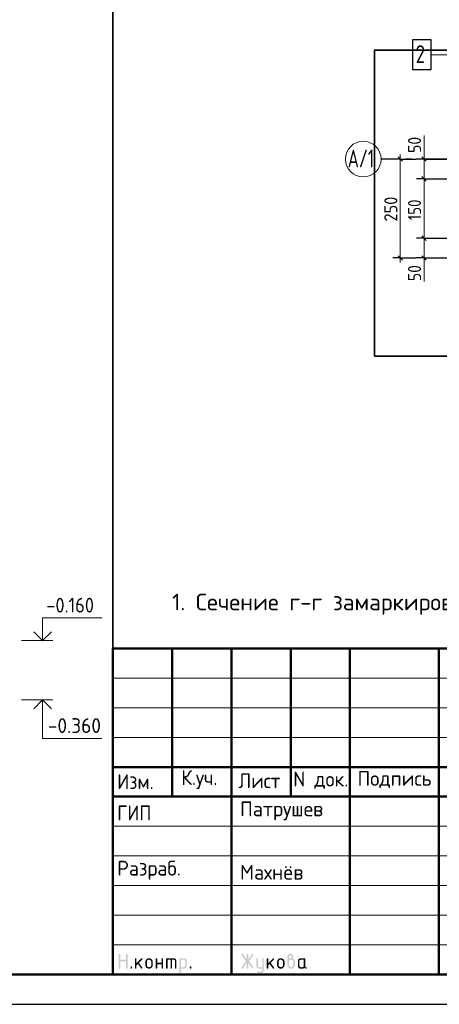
# Model space of a CAD drawing. Header units: millimetres. Extents: x 0 to 42000, y 0 to 29700.
# Tile 13 of 30: x 21429 to 28507, y 0 to 16597. Entities that reach past the tile are written whole.
import ezdxf

# ---------------------------------------------------------------- set-up
doc = ezdxf.new("R2010")
doc.units = ezdxf.units.MM
doc.linetypes.add('______5', pattern=[1100, 800, -100, 100, -100])
for name, color, linetype, lineweight in [('S2 ДОП Продольная арматура', 52, 'Continuous', 25), ('Standard', 7, 'Continuous', 25), ('Оси', 7, '______5', 13), ('Позиционная метка линия выноска', 7, 'Continuous', 13), ('Размерная выноска', 7, 'Continuous', 13)]:
    doc.layers.add(name, color=color, linetype=linetype, lineweight=lineweight)
doc.styles.add('ISOCPEUR', font='txt')

msp = doc.modelspace()

# ---------------------------------------------------------------- hatches: boundary and pattern name
at = {"layer": 'Standard', "linetype": 'Continuous', "lineweight": 25, "transparency": 33554687}
for points in [[(23099, 614), (23099, 839), (23099, 840), (23099, 842), (23099, 843), (23100, 844), (23100, 845), (23101, 846), (23101, 847), (23102, 848), (23103, 849), (23104, 850), (23105, 850), (23106, 851), (23107, 851), (23109, 851), (23110, 851), (23112, 851), (23113, 851), (23115, 851), (23116, 851), (23117, 851), (23118, 850), (23119, 850), (23120, 849), (23121, 848), (23122, 847), (23122, 846), (23123, 845), (23123, 844), (23124, 843), (23124, 842), (23124, 840), (23124, 839), (23124, 751), (23224, 751), (23224, 839), (23224, 840), (23224, 842), (23224, 843), (23225, 844), (23225, 845), (23226, 846), (23226, 847), (23227, 848), (23228, 849), (23229, 850), (23230, 850), (23231, 851), (23232, 851), (23233, 851), (23235, 851), (23236, 851), (23238, 851), (23239, 851), (23241, 851), (23242, 851), (23243, 850), (23244, 850), (23245, 849), (23246, 848), (23247, 847), (23247, 846), (23248, 845), (23248, 844), (23249, 843), (23249, 842), (23249, 840), (23249, 839), (23249, 614), (23249, 612), (23249, 611), (23249, 609), (23248, 608), (23248, 607), (23247, 606), (23247, 605), (23246, 604), (23245, 604), (23244, 603), (23243, 602), (23242, 602), (23241, 602), (23239, 601), (23238, 601), (23236, 601), (23235, 601), (23233, 601), (23232, 602), (23231, 602), (23230, 602), (23229, 603), (23228, 604), (23227, 604), (23226, 605), (23226, 606), (23225, 607), (23225, 608), (23224, 609), (23224, 611), (23224, 612), (23224, 614), (23224, 726), (23124, 726), (23124, 614), (23124, 612), (23124, 611), (23124, 609), (23123, 608), (23123, 607), (23122, 606), (23122, 605), (23121, 604), (23120, 604), (23119, 603), (23118, 602), (23117, 602), (23116, 602), (23115, 601), (23113, 601), (23112, 601), (23110, 601), (23109, 601), (23107, 602), (23106, 602), (23105, 602), (23104, 603), (23103, 604), (23102, 604), (23101, 605), (23101, 606), (23100, 607), (23100, 608), (23099, 609), (23099, 611), (23099, 612)], [(25259, 704), (25194, 607), (25193, 605), (25192, 604), (25191, 603), (25190, 603), (25188, 602), (25187, 602), (25185, 601), (25183, 601), (25182, 601), (25180, 601), (25179, 602), (25178, 602), (25177, 603), (25176, 603), (25175, 604), (25174, 605), (25173, 605), (25173, 606), (25172, 607), (25172, 609), (25171, 610), (25171, 611), (25171, 613), (25171, 614), (25171, 616), (25172, 618), (25172, 619), (25173, 621), (25243, 726), (25173, 832), (25172, 833), (25172, 835), (25171, 837), (25171, 838), (25171, 840), (25171, 841), (25171, 843), (25172, 844), (25172, 845), (25173, 846), (25173, 847), (25174, 848), (25175, 849), (25176, 849), (25177, 850), (25178, 850), (25179, 851), (25181, 851), (25182, 851), (25184, 851), (25185, 851), (25187, 851), (25188, 851), (25189, 850), (25191, 849), (25192, 848), (25193, 847), (25194, 846), (25259, 749), (25259, 839), (25259, 840), (25259, 842), (25259, 843), (25259, 844), (25260, 845), (25260, 846), (25261, 847), (25262, 848), (25262, 849), (25263, 850), (25264, 850), (25266, 851), (25267, 851), (25268, 851), (25269, 851), (25271, 851), (25273, 851), (25274, 851), (25275, 851), (25277, 851), (25278, 850), (25279, 850), (25280, 849), (25280, 848), (25281, 847), (25282, 846), (25282, 845), (25283, 844), (25283, 843), (25283, 842), (25284, 840), (25284, 839), (25284, 749), (25348, 846), (25349, 847), (25350, 848), (25351, 849), (25353, 850), (25354, 851), (25356, 851), (25357, 851), (25359, 851), (25360, 851), (25361, 851), (25362, 851), (25363, 850), (25365, 850), (25366, 849), (25367, 848), (25367, 847), (25368, 847), (25369, 846), (25370, 845), (25370, 843), (25371, 842), (25371, 841), (25371, 840), (25371, 839), (25371, 837), (25371, 835), (25370, 833), (25369, 832), (25299, 726), (25369, 621), (25370, 619), (25371, 617), (25371, 616), (25371, 614), (25371, 613), (25371, 611), (25371, 610), (25370, 609), (25370, 608), (25369, 607), (25368, 606), (25368, 605), (25367, 604), (25366, 603), (25365, 603), (25364, 602), (25363, 602), (25361, 602), (25360, 601), (25359, 601), (25357, 601), (25356, 602), (25354, 602), (25353, 603), (25351, 603), (25350, 604), (25349, 605), (25348, 607), (25284, 704), (25284, 614), (25284, 612), (25283, 611), (25283, 609), (25283, 608), (25282, 607), (25282, 606), (25281, 605), (25280, 604), (25280, 604), (25279, 603), (25278, 602), (25277, 602), (25275, 602), (25274, 601), (25273, 601), (25271, 601), (25269, 601), (25268, 601), (25267, 602), (25266, 602), (25264, 602), (25263, 603), (25262, 604), (25262, 604), (25261, 605), (25260, 606), (25260, 607), (25259, 608), (25259, 609), (25259, 611), (25259, 612), (25259, 614)], [(23399, 694), (23478, 773), (23478, 773), (23479, 774), (23480, 775), (23482, 775), (23483, 776), (23484, 776), (23485, 776), (23486, 776), (23488, 776), (23489, 776), (23491, 776), (23492, 775), (23493, 775), (23494, 774), (23495, 774), (23496, 773), (23497, 772), (23497, 771), (23498, 770), (23498, 769), (23499, 768), (23499, 767), (23499, 765), (23499, 764), (23499, 762), (23499, 761), (23498, 760), (23498, 759), (23497, 758), (23497, 757), (23496, 756), (23495, 755), (23440, 700), (23496, 621), (23498, 619), (23498, 617), (23499, 616), (23499, 614), (23499, 612), (23499, 611), (23499, 609), (23498, 608), (23498, 607), (23497, 606), (23497, 605), (23496, 604), (23495, 604), (23494, 603), (23493, 602), (23492, 602), (23491, 602), (23489, 601), (23488, 601), (23486, 601), (23485, 601), (23483, 602), (23482, 602), (23480, 603), (23479, 603), (23478, 604), (23477, 605), (23476, 607), (23422, 682), (23399, 659), (23399, 614), (23399, 612), (23399, 611), (23399, 609), (23398, 608), (23398, 607), (23397, 606), (23397, 605), (23396, 604), (23395, 604), (23394, 603), (23393, 602), (23392, 602), (23391, 602), (23389, 601), (23388, 601), (23386, 601), (23385, 601), (23383, 601), (23382, 602), (23381, 602), (23380, 602), (23379, 603), (23378, 604), (23377, 604), (23376, 605), (23376, 606), (23375, 607), (23375, 608), (23374, 609), (23374, 611), (23374, 612), (23374, 614), (23374, 764), (23374, 765), (23374, 767), (23374, 768), (23375, 769), (23375, 770), (23376, 771), (23376, 772), (23377, 773), (23378, 774), (23379, 774), (23380, 775), (23381, 775), (23382, 776), (23383, 776), (23385, 776), (23386, 776), (23388, 776), (23389, 776), (23391, 776), (23392, 775), (23393, 775), (23394, 774), (23395, 774), (23396, 773), (23397, 772), (23397, 771), (23398, 770), (23398, 769), (23399, 768), (23399, 767), (23399, 765), (23399, 764)], [(23749, 676), (23749, 614), (23749, 612), (23748, 611), (23748, 609), (23748, 608), (23747, 607), (23747, 606), (23746, 605), (23746, 604), (23745, 604), (23744, 603), (23743, 602), (23742, 602), (23740, 602), (23739, 601), (23738, 601), (23736, 601), (23735, 601), (23733, 601), (23732, 602), (23731, 602), (23729, 602), (23729, 603), (23728, 604), (23727, 604), (23726, 605), (23725, 606), (23725, 607), (23724, 608), (23724, 609), (23724, 611), (23724, 612), (23724, 614), (23724, 764), (23724, 765), (23724, 767), (23724, 768), (23724, 769), (23725, 770), (23725, 771), (23726, 772), (23727, 773), (23728, 774), (23729, 774), (23729, 775), (23731, 775), (23732, 776), (23733, 776), (23735, 776), (23736, 776), (23738, 776), (23739, 776), (23740, 776), (23742, 775), (23743, 775), (23744, 774), (23745, 774), (23746, 773), (23746, 772), (23747, 771), (23747, 770), (23748, 769), (23748, 768), (23748, 767), (23749, 765), (23749, 764), (23749, 701), (23823, 701), (23823, 764), (23823, 765), (23824, 767), (23824, 768), (23824, 769), (23825, 770), (23825, 771), (23826, 772), (23826, 773), (23827, 774), (23828, 774), (23829, 775), (23830, 775), (23832, 776), (23833, 776), (23834, 776), (23836, 776), (23837, 776), (23839, 776), (23840, 776), (23841, 775), (23843, 775), (23843, 774), (23844, 774), (23845, 773), (23846, 772), (23847, 771), (23847, 770), (23848, 769), (23848, 768), (23848, 767), (23848, 765), (23848, 764), (23848, 614), (23848, 612), (23848, 611), (23848, 609), (23848, 608), (23847, 607), (23847, 606), (23846, 605), (23845, 604), (23844, 604), (23843, 603), (23843, 602), (23841, 602), (23840, 602), (23839, 601), (23837, 601), (23836, 601), (23834, 601), (23833, 601), (23832, 602), (23830, 602), (23829, 602), (23828, 603), (23827, 604), (23826, 604), (23826, 605), (23825, 606), (23825, 607), (23824, 608), (23824, 609), (23824, 611), (23823, 612), (23823, 614), (23823, 676)], [(23911, 776), (24023, 776), (24026, 776), (24028, 776), (24031, 776), (24033, 775), (24036, 775), (24038, 774), (24040, 773), (24043, 773), (24045, 772), (24047, 770), (24049, 769), (24051, 768), (24053, 767), (24055, 765), (24057, 763), (24059, 762), (24061, 760), (24062, 758), (24064, 756), (24065, 754), (24067, 752), (24068, 750), (24069, 748), (24070, 745), (24071, 743), (24071, 741), (24072, 739), (24072, 736), (24073, 734), (24073, 731), (24073, 729), (24073, 726), (24073, 614), (24073, 612), (24073, 611), (24073, 609), (24073, 608), (24072, 607), (24072, 606), (24071, 605), (24070, 604), (24069, 604), (24068, 603), (24067, 602), (24066, 602), (24065, 602), (24064, 601), (24062, 601), (24061, 601), (24059, 601), (24058, 601), (24057, 602), (24055, 602), (24054, 602), (24053, 603), (24052, 604), (24051, 604), (24051, 605), (24050, 606), (24049, 607), (24049, 608), (24049, 609), (24048, 611), (24048, 612), (24048, 614), (24048, 726), (24048, 729), (24048, 731), (24047, 734), (24046, 736), (24046, 738), (24044, 740), (24043, 742), (24041, 744), (24039, 746), (24037, 747), (24035, 748), (24033, 749), (24031, 750), (24028, 751), (24026, 751), (24023, 751), (23998, 751), (23998, 614), (23998, 612), (23998, 611), (23998, 609), (23998, 608), (23997, 607), (23997, 606), (23996, 605), (23995, 604), (23995, 604), (23994, 603), (23993, 602), (23991, 602), (23990, 602), (23989, 601), (23987, 601), (23986, 601), (23984, 601), (23983, 601), (23982, 602), (23980, 602), (23979, 602), (23978, 603), (23977, 604), (23977, 604), (23976, 605), (23975, 606), (23975, 607), (23974, 608), (23974, 609), (23974, 611), (23973, 612), (23973, 614), (23973, 751), (23924, 751), (23924, 614), (23924, 612), (23923, 611), (23923, 609), (23923, 608), (23922, 607), (23922, 606), (23921, 605), (23920, 604), (23920, 604), (23919, 603), (23918, 602), (23916, 602), (23915, 602), (23914, 601), (23913, 601), (23911, 601), (23909, 601), (23908, 601), (23907, 602), (23906, 602), (23904, 602), (23903, 603), (23902, 604), (23902, 604), (23901, 605), (23900, 606), (23900, 607), (23899, 608), (23899, 609), (23899, 611), (23898, 612), (23898, 614), (23898, 764), (23898, 765), (23899, 767), (23899, 768), (23899, 769), (23900, 770), (23900, 771), (23901, 772), (23902, 773), (23902, 774), (23903, 774), (23904, 775), (23906, 775), (23907, 776), (23908, 776), (23909, 776)], [(25521, 576), (25521, 601), (25471, 601), (25468, 601), (25466, 602), (25463, 602), (25461, 602), (25458, 603), (25456, 603), (25454, 604), (25452, 605), (25449, 606), (25447, 607), (25445, 608), (25443, 609), (25441, 611), (25439, 612), (25437, 614), (25436, 616), (25434, 618), (25432, 620), (25431, 622), (25429, 624), (25428, 626), (25427, 628), (25426, 630), (25425, 632), (25424, 634), (25423, 637), (25422, 639), (25422, 641), (25422, 644), (25421, 646), (25421, 649), (25421, 651), (25421, 764), (25421, 765), (25421, 767), (25421, 768), (25422, 769), (25422, 770), (25423, 771), (25423, 772), (25424, 773), (25425, 774), (25426, 774), (25427, 775), (25428, 775), (25429, 776), (25431, 776), (25432, 776), (25434, 776), (25435, 776), (25437, 776), (25438, 776), (25439, 775), (25440, 775), (25441, 774), (25442, 774), (25443, 773), (25444, 772), (25444, 771), (25445, 770), (25445, 769), (25446, 768), (25446, 767), (25446, 765), (25446, 764), (25446, 651), (25446, 649), (25447, 646), (25447, 644), (25448, 642), (25449, 640), (25450, 638), (25452, 636), (25454, 634), (25455, 632), (25457, 630), (25459, 629), (25462, 628), (25464, 627), (25466, 627), (25468, 626), (25471, 626), (25521, 626), (25521, 764), (25521, 765), (25521, 767), (25521, 768), (25522, 769), (25522, 770), (25523, 771), (25523, 772), (25524, 773), (25525, 774), (25526, 774), (25527, 775), (25528, 775), (25529, 776), (25530, 776), (25532, 776), (25533, 776), (25535, 776), (25536, 776), (25538, 776), (25539, 775), (25540, 775), (25541, 774), (25542, 774), (25543, 773), (25544, 772), (25544, 771), (25545, 770), (25545, 769), (25545, 768), (25546, 767), (25546, 765), (25546, 764), (25546, 576), (25546, 574), (25546, 571), (25545, 569), (25545, 566), (25545, 564), (25544, 562), (25543, 559), (25542, 557), (25541, 555), (25540, 553), (25539, 551), (25538, 549), (25537, 547), (25535, 545), (25533, 543), (25532, 541), (25530, 539), (25528, 538), (25526, 536), (25524, 535), (25522, 533), (25520, 532), (25518, 531), (25516, 530), (25514, 529), (25511, 528), (25509, 528), (25507, 527), (25504, 527), (25502, 527), (25499, 526), (25497, 526), (25446, 526), (25445, 526), (25443, 527), (25442, 527), (25441, 527), (25440, 528), (25439, 528), (25438, 529), (25437, 529), (25436, 530), (25435, 531), (25435, 532), (25434, 533), (25434, 535), (25434, 536), (25434, 537), (25434, 539), (25434, 540), (25434, 541), (25434, 542), (25435, 544), (25435, 545), (25436, 546), (25436, 547), (25437, 548), (25438, 549), (25439, 549), (25440, 550), (25442, 550), (25443, 551), (25444, 551), (25445, 551), (25446, 551), (25496, 551), (25499, 551), (25501, 552), (25503, 552), (25506, 553), (25508, 554), (25510, 555), (25512, 557), (25514, 558), (25515, 560), (25517, 562), (25518, 564), (25519, 566), (25520, 568), (25520, 571), (25521, 573)], [(25621, 694), (25700, 773), (25700, 773), (25701, 774), (25702, 775), (25704, 775), (25705, 776), (25706, 776), (25707, 776), (25708, 776), (25710, 776), (25711, 776), (25713, 776), (25714, 775), (25715, 775), (25716, 774), (25717, 774), (25718, 773), (25719, 772), (25719, 771), (25720, 770), (25720, 769), (25721, 768), (25721, 767), (25721, 765), (25721, 764), (25721, 762), (25721, 761), (25721, 760), (25720, 759), (25720, 758), (25719, 757), (25718, 756), (25717, 755), (25662, 700), (25719, 621), (25720, 619), (25720, 617), (25721, 616), (25721, 614), (25721, 612), (25721, 611), (25721, 609), (25720, 608), (25720, 607), (25719, 606), (25719, 605), (25718, 604), (25717, 604), (25716, 603), (25715, 602), (25714, 602), (25713, 602), (25711, 601), (25710, 601), (25708, 601), (25707, 601), (25705, 602), (25704, 602), (25703, 603), (25701, 603), (25700, 604), (25699, 605), (25698, 607), (25644, 682), (25621, 659), (25621, 614), (25621, 612), (25621, 611), (25621, 609), (25620, 608), (25620, 607), (25619, 606), (25619, 605), (25618, 604), (25617, 604), (25616, 603), (25615, 602), (25614, 602), (25613, 602), (25611, 601), (25610, 601), (25608, 601), (25607, 601), (25606, 601), (25604, 602), (25603, 602), (25602, 602), (25601, 603), (25600, 604), (25599, 604), (25598, 605), (25598, 606), (25597, 607), (25597, 608), (25596, 609), (25596, 611), (25596, 612), (25596, 614), (25596, 764), (25596, 765), (25596, 767), (25596, 768), (25597, 769), (25597, 770), (25598, 771), (25598, 772), (25599, 773), (25600, 774), (25601, 774), (25602, 775), (25603, 775), (25604, 776), (25606, 776), (25607, 776), (25608, 776), (25610, 776), (25611, 776), (25613, 776), (25614, 775), (25615, 775), (25616, 774), (25617, 774), (25618, 773), (25619, 772), (25619, 771), (25620, 770), (25620, 769), (25621, 768), (25621, 767), (25621, 765), (25621, 764)], [(23299, 626), (23299, 628), (23299, 629), (23299, 631), (23300, 632), (23300, 633), (23301, 634), (23301, 635), (23302, 636), (23303, 637), (23304, 637), (23305, 638), (23306, 638), (23307, 638), (23309, 639), (23310, 639), (23312, 639), (23313, 639), (23314, 639), (23316, 638), (23317, 638), (23318, 638), (23319, 637), (23320, 637), (23321, 636), (23322, 635), (23322, 634), (23323, 633), (23323, 632), (23324, 631), (23324, 629), (23324, 628), (23324, 626), (23324, 614), (23324, 612), (23324, 611), (23324, 610), (23323, 608), (23323, 607), (23322, 606), (23322, 605), (23321, 604), (23320, 604), (23319, 603), (23318, 602), (23317, 602), (23316, 602), (23314, 601), (23313, 601), (23312, 601), (23310, 601), (23309, 601), (23307, 602), (23306, 602), (23305, 602), (23304, 603), (23303, 604), (23302, 604), (23301, 605), (23301, 606), (23300, 607), (23300, 608), (23299, 610), (23299, 611), (23299, 612), (23299, 614)], [(24298, 626), (24298, 628), (24298, 629), (24299, 631), (24299, 632), (24299, 633), (24300, 634), (24301, 635), (24301, 636), (24302, 637), (24303, 637), (24304, 638), (24305, 638), (24307, 638), (24308, 639), (24309, 639), (24311, 639), (24312, 639), (24314, 639), (24315, 638), (24316, 638), (24317, 638), (24318, 637), (24319, 637), (24320, 636), (24321, 635), (24322, 634), (24322, 633), (24323, 632), (24323, 631), (24323, 629), (24323, 628), (24323, 626), (24323, 614), (24323, 612), (24323, 611), (24323, 610), (24323, 608), (24322, 607), (24322, 606), (24321, 605), (24320, 604), (24319, 604), (24318, 603), (24317, 602), (24316, 602), (24315, 602), (24314, 601), (24312, 601), (24311, 601), (24309, 601), (24308, 601), (24307, 602), (24305, 602), (24304, 602), (24303, 603), (24302, 604), (24301, 604), (24301, 605), (24300, 606), (24299, 607), (24299, 608), (24299, 610), (24298, 611), (24298, 612), (24298, 614)]]:
    msp.add_hatch(color=7, dxfattribs=at).paths.add_polyline_path(points, flags=16)
h = msp.add_hatch(color=7, dxfattribs=at)
h.paths.add_polyline_path([(25971, 764), (25975, 767), (25979, 769), (25982, 772), (25986, 773), (25990, 775), (25993, 775), (25997, 776), (26000, 776), (26002, 776), (26004, 777), (26006, 777), (26007, 778), (26009, 779), (26011, 781), (26013, 783), (26014, 785), (26016, 787), (26017, 789), (26018, 791), (26019, 793), (26020, 795), (26020, 797), (26021, 799), (26021, 801), (26021, 804), (26020, 806), (26020, 809), (26019, 811), (26018, 813), (26017, 815), (26015, 817), (26014, 819), (26012, 821), (26010, 822), (26008, 824), (26005, 824), (26003, 825), (26001, 826), (25998, 826), (25996, 826), (25993, 826), (25991, 826), (25988, 825), (25986, 824), (25984, 823), (25982, 822), (25980, 821), (25978, 819), (25976, 817), (25975, 815), (25973, 813), (25973, 811), (25972, 809), (25971, 806), (25971, 804), (25971, 801)])
h.paths.add_polyline_path([(26033, 771), (26037, 769), (26041, 767), (26045, 765), (26048, 762), (26052, 759), (26055, 756), (26058, 752), (26060, 748), (26063, 744), (26065, 740), (26067, 736), (26068, 732), (26069, 727), (26070, 723), (26070, 718), (26070, 714), (26070, 664), (26070, 661), (26070, 657), (26070, 654), (26069, 651), (26069, 648), (26068, 645), (26067, 642), (26066, 640), (26065, 637), (26063, 634), (26062, 632), (26060, 629), (26058, 627), (26056, 624), (26054, 622), (26052, 619), (26050, 617), (26048, 615), (26045, 613), (26043, 612), (26040, 610), (26037, 608), (26035, 607), (26032, 606), (26029, 605), (26026, 604), (26024, 603), (26021, 602), (26018, 602), (26014, 602), (26011, 601), (26008, 601), (26005, 601), (26002, 602), (25999, 602), (25996, 602), (25993, 603), (25990, 604), (25987, 605), (25984, 606), (25981, 607), (25979, 608), (25976, 610), (25973, 612), (25971, 613), (25968, 615), (25966, 617), (25964, 620), (25962, 622), (25960, 624), (25958, 627), (25956, 629), (25954, 632), (25953, 634), (25951, 637), (25950, 640), (25949, 643), (25948, 645), (25947, 648), (25947, 651), (25946, 654), (25946, 657), (25946, 661), (25946, 664), (25946, 801), (25946, 804), (25946, 806), (25946, 809), (25947, 811), (25947, 814), (25948, 816), (25948, 818), (25949, 821), (25950, 823), (25951, 825), (25953, 827), (25954, 829), (25955, 831), (25957, 833), (25958, 835), (25960, 837), (25962, 839), (25964, 840), (25966, 842), (25968, 843), (25970, 845), (25972, 846), (25974, 847), (25976, 848), (25979, 849), (25981, 849), (25983, 850), (25986, 850), (25988, 851), (25990, 851), (25993, 851), (25996, 851), (25998, 851), (26001, 851), (26003, 851), (26006, 850), (26008, 850), (26010, 849), (26013, 849), (26015, 848), (26017, 847), (26019, 846), (26021, 844), (26023, 843), (26025, 842), (26027, 840), (26029, 839), (26031, 837), (26033, 835), (26034, 833), (26036, 831), (26037, 829), (26039, 827), (26040, 825), (26041, 823), (26042, 821), (26043, 818), (26043, 816), (26044, 814), (26045, 811), (26045, 809), (26045, 806), (26045, 804), (26045, 801), (26045, 797), (26045, 792), (26044, 788), (26042, 784), (26041, 781), (26038, 777), (26036, 774)], flags=16)
h.paths.add_polyline_path([(26045, 664), (26045, 714), (26045, 718), (26045, 721), (26044, 725), (26043, 728), (26041, 732), (26039, 735), (26037, 738), (26035, 740), (26032, 743), (26029, 745), (26026, 747), (26023, 749), (26019, 750), (26016, 751), (26012, 751), (26008, 751), (26004, 751), (26001, 751), (25997, 750), (25994, 749), (25990, 747), (25987, 745), (25984, 743), (25982, 740), (25979, 738), (25977, 735), (25975, 732), (25973, 728), (25972, 725), (25971, 721), (25971, 718), (25971, 714), (25971, 664), (25971, 660), (25971, 656), (25972, 653), (25973, 649), (25975, 646), (25977, 643), (25979, 640), (25982, 637), (25984, 634), (25987, 632), (25990, 630), (25994, 629), (25997, 628), (26001, 627), (26004, 626), (26008, 626), (26012, 626), (26016, 627), (26019, 628), (26023, 629), (26026, 630), (26029, 633), (26032, 635), (26035, 637), (26037, 640), (26039, 643), (26041, 646), (26043, 649), (26044, 653), (26045, 656), (26045, 660)])
h = msp.add_hatch(color=7, dxfattribs=at)
h.paths.add_polyline_path([(23549, 664), (23549, 714), (23549, 717), (23549, 720), (23549, 723), (23550, 726), (23550, 729), (23551, 732), (23552, 735), (23553, 738), (23554, 740), (23556, 743), (23557, 746), (23559, 748), (23561, 751), (23563, 753), (23565, 756), (23567, 758), (23569, 760), (23572, 762), (23574, 764), (23577, 766), (23579, 768), (23582, 769), (23584, 770), (23587, 772), (23590, 773), (23593, 774), (23596, 774), (23599, 775), (23602, 776), (23605, 776), (23608, 776), (23611, 776), (23614, 776), (23618, 776), (23621, 776), (23624, 775), (23627, 774), (23630, 774), (23633, 773), (23635, 772), (23638, 770), (23641, 769), (23643, 768), (23646, 766), (23648, 764), (23651, 762), (23653, 760), (23655, 758), (23658, 756), (23660, 753), (23662, 751), (23663, 749), (23665, 746), (23666, 743), (23668, 741), (23669, 738), (23670, 735), (23671, 732), (23672, 729), (23672, 726), (23673, 723), (23673, 720), (23674, 717), (23674, 714), (23674, 664), (23674, 660), (23673, 657), (23673, 654), (23672, 651), (23672, 648), (23671, 645), (23670, 642), (23669, 640), (23668, 637), (23666, 634), (23665, 632), (23663, 629), (23662, 627), (23660, 624), (23658, 622), (23655, 620), (23653, 617), (23651, 615), (23648, 613), (23646, 612), (23643, 610), (23641, 608), (23638, 607), (23635, 606), (23632, 605), (23629, 604), (23627, 603), (23624, 602), (23621, 602), (23617, 602), (23614, 601), (23611, 601), (23608, 601), (23605, 602), (23602, 602), (23599, 602), (23596, 603), (23593, 604), (23590, 605), (23587, 606), (23584, 607), (23582, 608), (23579, 610), (23577, 612), (23574, 613), (23572, 615), (23569, 617), (23567, 620), (23565, 622), (23563, 624), (23561, 627), (23559, 629), (23557, 632), (23556, 634), (23554, 637), (23553, 640), (23552, 642), (23551, 645), (23550, 648), (23550, 651), (23549, 654), (23549, 657), (23549, 660)], flags=16)
h.paths.add_polyline_path([(23648, 664), (23648, 714), (23648, 718), (23648, 721), (23647, 725), (23646, 728), (23644, 732), (23642, 735), (23640, 738), (23638, 740), (23635, 743), (23632, 745), (23629, 747), (23625, 749), (23622, 750), (23619, 751), (23615, 751), (23611, 751), (23607, 751), (23604, 751), (23600, 750), (23597, 749), (23594, 747), (23590, 745), (23587, 743), (23585, 740), (23582, 738), (23580, 735), (23578, 732), (23577, 728), (23575, 725), (23574, 721), (23574, 718), (23574, 714), (23574, 664), (23574, 660), (23574, 656), (23575, 653), (23577, 649), (23578, 646), (23580, 643), (23582, 640), (23585, 637), (23587, 634), (23590, 632), (23593, 630), (23597, 629), (23600, 628), (23604, 627), (23607, 626), (23611, 626), (23615, 626), (23619, 627), (23622, 628), (23625, 629), (23629, 630), (23632, 633), (23635, 635), (23638, 637), (23640, 640), (23642, 643), (23644, 646), (23646, 649), (23647, 653), (23648, 656), (23648, 660)])
h = msp.add_hatch(color=7, dxfattribs=at)
h.paths.add_polyline_path([(24123, 764), (24123, 765), (24124, 767), (24124, 768), (24124, 769), (24125, 770), (24125, 771), (24126, 772), (24127, 773), (24127, 774), (24128, 774), (24129, 775), (24130, 775), (24132, 776), (24133, 776), (24134, 776), (24136, 776), (24198, 776), (24201, 776), (24203, 776), (24206, 776), (24208, 775), (24211, 775), (24213, 774), (24215, 773), (24218, 773), (24220, 772), (24222, 770), (24224, 769), (24226, 768), (24228, 767), (24230, 765), (24232, 763), (24234, 762), (24236, 760), (24237, 758), (24239, 756), (24240, 754), (24241, 752), (24243, 750), (24244, 748), (24245, 746), (24245, 743), (24246, 741), (24247, 739), (24247, 736), (24248, 734), (24248, 731), (24248, 729), (24248, 726), (24248, 651), (24248, 649), (24248, 646), (24248, 644), (24247, 641), (24247, 639), (24246, 637), (24245, 634), (24245, 632), (24244, 630), (24243, 628), (24241, 626), (24240, 624), (24239, 622), (24237, 620), (24236, 618), (24234, 616), (24232, 614), (24230, 612), (24228, 611), (24226, 609), (24224, 608), (24222, 607), (24220, 606), (24218, 605), (24215, 604), (24213, 603), (24211, 603), (24208, 602), (24206, 602), (24203, 602), (24201, 601), (24198, 601), (24148, 601), (24148, 539), (24148, 537), (24148, 536), (24148, 535), (24148, 533), (24147, 532), (24147, 531), (24146, 530), (24145, 529), (24145, 529), (24144, 528), (24143, 528), (24141, 527), (24140, 527), (24139, 527), (24138, 526), (24136, 526), (24134, 526), (24133, 527), (24132, 527), (24130, 527), (24129, 528), (24128, 528), (24127, 529), (24127, 529), (24126, 530), (24125, 531), (24125, 532), (24124, 533), (24124, 535), (24124, 536), (24123, 537), (24123, 539)], flags=16)
h.paths.add_polyline_path([(24148, 751), (24148, 626), (24198, 626), (24201, 626), (24203, 627), (24206, 627), (24208, 628), (24210, 629), (24212, 630), (24214, 632), (24216, 634), (24218, 635), (24219, 637), (24220, 639), (24221, 642), (24222, 644), (24223, 646), (24223, 649), (24223, 651), (24223, 726), (24223, 729), (24223, 731), (24222, 734), (24221, 736), (24220, 738), (24219, 740), (24218, 742), (24216, 744), (24214, 746), (24212, 747), (24210, 748), (24208, 749), (24206, 750), (24203, 751), (24201, 751), (24198, 751)])
h = msp.add_hatch(color=7, dxfattribs=at)
h.paths.add_polyline_path([(25771, 664), (25771, 714), (25771, 717), (25771, 720), (25771, 723), (25772, 726), (25773, 729), (25773, 732), (25774, 735), (25775, 738), (25777, 740), (25778, 743), (25779, 746), (25781, 748), (25783, 751), (25785, 753), (25787, 756), (25789, 758), (25791, 760), (25794, 762), (25796, 764), (25799, 766), (25801, 768), (25804, 769), (25806, 770), (25809, 772), (25812, 773), (25815, 774), (25818, 774), (25821, 775), (25824, 776), (25827, 776), (25830, 776), (25833, 776), (25836, 776), (25840, 776), (25843, 776), (25846, 775), (25849, 774), (25852, 774), (25855, 773), (25857, 772), (25860, 770), (25863, 769), (25865, 768), (25868, 766), (25871, 764), (25873, 762), (25875, 760), (25878, 758), (25880, 756), (25882, 753), (25884, 751), (25885, 749), (25887, 746), (25889, 743), (25890, 741), (25891, 738), (25892, 735), (25893, 732), (25894, 729), (25894, 726), (25895, 723), (25895, 720), (25896, 717), (25896, 714), (25896, 664), (25896, 660), (25895, 657), (25895, 654), (25894, 651), (25894, 648), (25893, 645), (25892, 642), (25891, 640), (25890, 637), (25888, 634), (25887, 632), (25885, 629), (25884, 627), (25882, 624), (25880, 622), (25877, 620), (25875, 617), (25873, 615), (25870, 613), (25868, 612), (25865, 610), (25863, 608), (25860, 607), (25857, 606), (25854, 605), (25852, 604), (25849, 603), (25846, 602), (25843, 602), (25840, 602), (25836, 601), (25833, 601), (25830, 601), (25827, 602), (25824, 602), (25821, 602), (25818, 603), (25815, 604), (25812, 605), (25809, 606), (25806, 607), (25804, 608), (25801, 610), (25799, 612), (25796, 613), (25794, 615), (25791, 617), (25789, 620), (25787, 622), (25785, 624), (25783, 627), (25781, 629), (25779, 632), (25778, 634), (25777, 637), (25775, 640), (25774, 642), (25773, 645), (25773, 648), (25772, 651), (25771, 654), (25771, 657), (25771, 660)], flags=16)
h.paths.add_polyline_path([(25871, 664), (25871, 714), (25871, 718), (25870, 721), (25869, 725), (25868, 728), (25866, 732), (25864, 735), (25862, 738), (25860, 740), (25857, 743), (25854, 745), (25851, 747), (25848, 749), (25844, 750), (25841, 751), (25837, 751), (25833, 751), (25829, 751), (25826, 751), (25822, 750), (25819, 749), (25816, 747), (25813, 745), (25810, 743), (25807, 740), (25804, 738), (25802, 735), (25800, 732), (25799, 728), (25797, 725), (25797, 721), (25796, 718), (25796, 714), (25796, 664), (25796, 660), (25797, 656), (25797, 653), (25799, 649), (25800, 646), (25802, 643), (25804, 640), (25807, 637), (25809, 634), (25812, 632), (25815, 630), (25819, 629), (25822, 628), (25826, 627), (25829, 626), (25833, 626), (25837, 626), (25841, 627), (25844, 628), (25848, 629), (25851, 630), (25854, 633), (25857, 635), (25860, 637), (25862, 640), (25864, 643), (25866, 646), (25868, 649), (25869, 653), (25870, 656), (25871, 660)])
h = msp.add_hatch(color=7, dxfattribs=at)
h.paths.add_polyline_path([(26220, 751), (26170, 751), (26168, 751), (26165, 751), (26163, 750), (26161, 749), (26159, 748), (26157, 747), (26155, 746), (26153, 744), (26151, 742), (26150, 740), (26148, 738), (26147, 736), (26147, 734), (26146, 731), (26146, 729), (26146, 726), (26146, 651), (26146, 649), (26146, 646), (26147, 644), (26147, 642), (26148, 640), (26150, 638), (26151, 636), (26153, 634), (26155, 632), (26157, 630), (26159, 629), (26161, 628), (26163, 627), (26166, 627), (26168, 626), (26170, 626), (26195, 626), (26198, 626), (26200, 627), (26203, 627), (26205, 628), (26207, 629), (26209, 630), (26211, 632), (26213, 634), (26215, 635), (26216, 637), (26218, 639), (26218, 642), (26219, 644), (26220, 646), (26220, 649), (26220, 651)])
h.paths.add_polyline_path([(26270, 614), (26270, 612), (26270, 611), (26270, 609), (26270, 608), (26269, 607), (26269, 606), (26268, 605), (26267, 604), (26266, 604), (26265, 603), (26264, 602), (26263, 602), (26262, 602), (26261, 601), (26259, 601), (26258, 601), (26253, 601), (26249, 602), (26246, 603), (26242, 605), (26238, 606), (26235, 609), (26232, 611), (26229, 615), (26226, 611), (26222, 609), (26218, 606), (26214, 605), (26210, 603), (26205, 602), (26200, 601), (26195, 601), (26170, 601), (26168, 601), (26165, 602), (26163, 602), (26160, 602), (26158, 603), (26156, 603), (26153, 604), (26151, 605), (26149, 606), (26147, 607), (26145, 608), (26143, 609), (26141, 611), (26139, 612), (26137, 614), (26135, 616), (26133, 618), (26132, 619), (26130, 621), (26129, 623), (26127, 625), (26126, 628), (26125, 630), (26124, 632), (26123, 634), (26123, 636), (26122, 639), (26121, 641), (26121, 644), (26121, 646), (26121, 649), (26121, 651), (26121, 726), (26121, 729), (26121, 731), (26121, 734), (26121, 736), (26122, 739), (26123, 741), (26123, 743), (26124, 746), (26125, 748), (26126, 750), (26127, 752), (26129, 754), (26130, 756), (26132, 758), (26133, 760), (26135, 762), (26137, 763), (26139, 765), (26141, 767), (26143, 768), (26145, 769), (26147, 770), (26149, 772), (26151, 773), (26153, 773), (26156, 774), (26158, 775), (26160, 775), (26163, 776), (26165, 776), (26168, 776), (26170, 776), (26233, 776), (26234, 776), (26236, 776), (26237, 776), (26238, 775), (26239, 775), (26240, 774), (26241, 774), (26242, 773), (26243, 772), (26244, 771), (26244, 770), (26245, 769), (26245, 768), (26245, 767), (26245, 765), (26245, 764), (26245, 639), (26245, 637), (26246, 636), (26246, 634), (26246, 633), (26246, 632), (26247, 631), (26248, 630), (26248, 629), (26249, 629), (26250, 628), (26251, 627), (26252, 627), (26254, 627), (26255, 626), (26256, 626), (26258, 626), (26259, 626), (26261, 626), (26262, 626), (26263, 625), (26264, 625), (26265, 625), (26266, 624), (26267, 623), (26268, 622), (26269, 621), (26269, 620), (26270, 619), (26270, 618), (26270, 617), (26270, 615)], flags=16)

# ---------------------------------------------------------------- linework, layer by layer
at = {"layer": 'S2 ДОП Продольная арматура', "color": 7, "linetype": 'Continuous', "lineweight": 25, "transparency": 33554687}
msp.add_lwpolyline([(28057, 15757), (28367, 15757), (28367, 16257), (28057, 16257), (28057, 15757)], dxfattribs=at)
at = {"layer": 'Standard', "color": 7, "linetype": 'Continuous', "lineweight": 25, "transparency": 33554687}
for p, q in [((27812, 14285), (27887, 14210)), ((28212, 14285), (28287, 14210)), ((28212, 13951), (28287, 13876)), ((28212, 12951), (28287, 12876)), ((27812, 12618), (27887, 12543)), ((28212, 12618), (28287, 12543)), ((23000, 500), (41500, 500)), ((23000, 500), (41500, 500)), ((23000, 500), (41500, 500))]:
    msp.add_line(p, q, dxfattribs=at)
at = {"layer": 'Standard', "color": 7, "linetype": 'Continuous', "lineweight": 13, "transparency": 33554687}
for p, q in [((27849, 14247), (27849, 14322)), ((28249, 14247), (28249, 14322)), ((28249, 14247), (28249, 13914)), ((28249, 13914), (28249, 12914)), ((28249, 12914), (28249, 12581)), ((27849, 12581), (27849, 12506)), ((28249, 12581), (28249, 12506)), ((21461, 6132), (21991, 6132)), ((23000, 5500), (29500, 5500)), ((21461, 5132), (21991, 5132)), ((23000, 5000), (29500, 5000)), ((23000, 4500), (29500, 4500)), ((23000, 3000), (29500, 3000)), ((23000, 2500), (29500, 2500)), ((23000, 2500), (29500, 2500)), ((23000, 2000), (29500, 2000)), ((23000, 2000), (29500, 2000)), ((23000, 1500), (29500, 1500)), ((23000, 1000), (29500, 1000))]:
    msp.add_line(p, q, dxfattribs=at)
at = {"layer": 'Standard', "color": 7, "linetype": 'Continuous', "lineweight": -3, "transparency": 33554687}
for p, q in [((27849, 14247), (27724, 14247)), ((27849, 14247), (27974, 14247)), ((27849, 14247), (28116, 14247)), ((28249, 14247), (28124, 14247)), ((28249, 14247), (28374, 14247)), ((28249, 14247), (28811, 14247)), ((28249, 13914), (28124, 13914)), ((28249, 13914), (28374, 13914)), ((28249, 13914), (29144, 13914)), ((28249, 12914), (28124, 12914)), ((28249, 12914), (28374, 12914)), ((28249, 12914), (29144, 12914)), ((27849, 12581), (27724, 12581)), ((27849, 12581), (27974, 12581)), ((27849, 12581), (28116, 12581)), ((28249, 12581), (28124, 12581)), ((28249, 12581), (28374, 12581)), ((28249, 12581), (28811, 12581))]:
    msp.add_line(p, q, dxfattribs=at)
at = {"layer": 'Standard', "color": 7, "linetype": 'Continuous', "lineweight": 50, "transparency": 33554687}
for p, q in [((23000, 500), (23000, 6000)), ((23000, 6000), (41500, 6000)), ((24000, 3500), (24000, 6000)), ((25000, 500), (25000, 6000)), ((26000, 3500), (26000, 6000)), ((27000, 500), (27000, 6000)), ((28500, 500), (28500, 6000)), ((23000, 4000), (29500, 4000)), ((23000, 4000), (29500, 4000)), ((23000, 3500), (29500, 3500)), ((23000, 3500), (29500, 3500))]:
    msp.add_line(p, q, dxfattribs=at)
at = {"layer": 'Standard', "color": 7, "linetype": 'Continuous', "lineweight": 25, "transparency": 33554687}
msp.add_lwpolyline([(0, 0), (42000, 0), (42000, 29700), (0, 29700), (0, 0)], close=True, dxfattribs=at)
at = {"layer": 'Standard', "color": 7, "linetype": 'Continuous', "lineweight": 50, "transparency": 33554687}
msp.add_lwpolyline([(2000, 29200), (41500, 29200), (41500, 500), (2000, 500), (2000, 29200)], close=True, dxfattribs=at)
at = {"layer": 'Standard', "color": 7, "linetype": 'Continuous', "lineweight": 35, "transparency": 33554687}
for points in [[(23000, 29200), (2000, 29200), (2000, 500), (23000, 500), (23000, 29200)], [(21668, 6280), (21816, 6132), (21965, 6280)], [(21668, 4983), (21816, 5132), (21965, 4983)]]:
    msp.add_lwpolyline(points, dxfattribs=at)
at = {"layer": 'Standard', "color": 7, "linetype": 'Continuous', "lineweight": 13, "transparency": 33554687}
for points in [[(41500, 29200), (23000, 29200), (23000, 6000), (41500, 6000), (41500, 29200)], [(27849, 14247), (27849, 13130), (27849, 13130), (27849, 12581)], [(21816, 6132), (21816, 6512), (22816, 6512)], [(21816, 5132), (21816, 4482), (22816, 4482)]]:
    msp.add_lwpolyline(points, dxfattribs=at)
at = {"layer": 'Standard', "color": 254, "linetype": 'Continuous', "lineweight": 35, "true_color": 0xc4c4ff, "transparency": 33554687}
msp.add_lwpolyline([(27412, 10926), (37953, 10926), (37953, 16081), (27412, 16081), (27412, 10926)], dxfattribs=at)
at = {"layer": 'Standard', "color": 7, "linetype": 'Continuous', "lineweight": 25, "transparency": 33554687}
msp.add_lwpolyline([(41500, 6000), (23000, 6000), (23000, 500), (41500, 500), (41500, 6000)], dxfattribs=at)
at = {"layer": 'Оси', "color": 8, "linetype": '______5', "lineweight": -3, "transparency": 33554687}
msp.add_line((28935, 14247), (27524, 14247), dxfattribs=at)
at = {"layer": 'Оси', "color": 7, "linetype": 'Continuous', "lineweight": 13, "transparency": 33554687}
msp.add_circle((27224, 14247), 300, dxfattribs=at)
at = {"layer": 'Позиционная метка линия выноска', "color": 7, "linetype": 'Continuous', "lineweight": 13, "transparency": 33554687}
msp.add_lwpolyline([(30411, 12914), (30741, 13244), (30741, 16007), (28367, 16007)], dxfattribs=at)
at = {"layer": 'Размерная выноска', "color": 7, "linetype": 'Continuous', "lineweight": 13, "transparency": 33554687}
for p, q in [((28249, 14647), (28249, 14247)), ((28249, 12581), (28249, 12181))]:
    msp.add_line(p, q, dxfattribs=at)

# ---------------------------------------------------------------- texts
at = {"layer": 'S2 ДОП Продольная арматура', "color": 7, "linetype": 'Continuous', "lineweight": 13, "transparency": 33554687, "insert": (28107, 15867), "char_height": 300, "width": 326.4, "attachment_point": 7, "style": 'ISOCPEUR'}
msp.add_mtext('\\W0.78;2', dxfattribs=at)
at = {"layer": 'Standard', "color": 7, "linetype": 'Continuous', "lineweight": 25, "transparency": 33554687, "char_height": 220, "attachment_point": 7, "rotation": 90, "style": 'ISOCPEUR'}
for s, insert, width in [('\\W0.87;50', (28199, 14351), 403.93), ('\\W0.91;250', (27799, 13194), 561.98), ('\\W0.83;150', (28199, 13216), 508.57), ('\\W0.87;50', (28199, 12190), 403.93)]:
    msp.add_mtext(s, dxfattribs=dict(at, insert=insert, width=width))
at = {"layer": 'Standard', "color": 7, "linetype": 'Continuous', "lineweight": 13, "transparency": 33554687, "insert": (24000, 6743), "char_height": 280, "width": 8746.45, "attachment_point": 4, "style": 'ISOCPEUR'}
msp.add_mtext('\\A1;{\\fISOCPEUR|i0|b0;\\H279.999995;\\W1.000000;\\C7;1. Сечение г-г замаркировано на листе КЖ.1-10.}\\P', dxfattribs=at)
at = {"layer": 'Standard', "color": 7, "linetype": 'Continuous', "lineweight": 25, "transparency": 33554687, "char_height": 250, "attachment_point": 7, "style": 'ISOCPEUR'}
for s, insert, width in [('\\W0.90;-0.160', (21879, 6603), 1011.77), ('\\W0.95;-0.360', (21904, 4573), 1067.86), ('\\W0.93;Изм.', (23074, 3628), 752.88), ('\\W0.93;К.уч.', (24156, 3628), 816.01), ('\\W0.94;Лист', (25119, 3643), 866.93), ('\\W0.95;N док.', (26043, 3631), 1068.13), ('\\W0.96;Подпись', (27129, 3643), 1344.28), ('\\W0.92;ГИП', (23074, 3101), 689.6), ('\\W0.97;Патрушев', (25146, 3101), 1670.19), ('\\W0.96;Разраб.', (23074, 2101), 1306.55), ('\\W0.96;Махнёв', (25146, 2101), 1243.9)]:
    msp.add_mtext(s, dxfattribs=dict(at, insert=insert, width=width))
at = {"layer": 'Оси', "color": 7, "linetype": 'Continuous', "lineweight": 25, "transparency": 33554687, "insert": (26962, 14107), "char_height": 300, "width": 629.78, "attachment_point": 7, "style": 'ISOCPEUR'}
msp.add_mtext('\\W0.70;А/1', dxfattribs=at)

doc.saveas('drawing.dxf')
